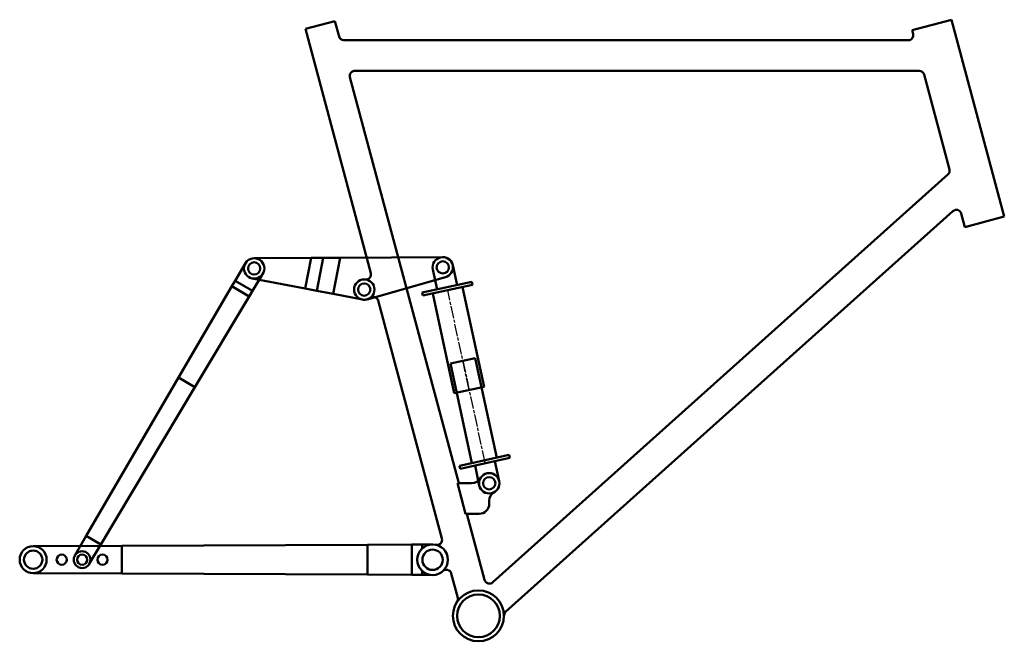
# Model space of a CAD drawing. Header units: millimetres. Extents: x 2611 to 3577, y 1658 to 2268.
import ezdxf

# ---------------------------------------------------------------- set-up
doc = ezdxf.new("R2010")
doc.units = ezdxf.units.MM
doc.linetypes.add('AM_ISO08W050', pattern=[18, 12, -1.5, 3, -1.5])
doc.layers.add('AM_0', color=7, linetype='Continuous', lineweight=50)
doc.layers.add('AM_7', color=142, linetype='AM_ISO08W050', lineweight=25)

# ---------------------------------------------------------------- blocks, each defined once
blk = doc.blocks.new('Rama')
at = {"layer": 'AM_0'}
for p, q in [((-169.78, 575.67), (-140.8, 583.44)), ((-140.8, 583.44), (-136.74, 568.26)), ((464.03, 584.73), (425.39, 574.38)), ((464.03, 584.73), (515.79, 391.55)), ((-169.78, 575.67), (-105.62, 336.21)), ((425.39, 574.38), (426.34, 570.85)), ((421.51, 564.56), (-131.91, 564.56)), ((432.22, 534.56), (-121.19, 534.56)), ((-126.02, 528.26), (-19.3, 130)), ((437.05, 530.85), (461.96, 437.89)), ((460.47, 432.87), (14.23, 32.9)), ((465.4, 397), (26.66, 3.75)), ((473.57, 394.58), (477.15, 381.19)), ((477.15, 381.19), (515.79, 391.55)), ((-98.37, 309.15), (-35.85, 75.82)), ((-6.73, 130), (-20.6, 130)), ((-12.56, 100), (-20.6, 130)), ((10.59, 110), (10.59, 112.68)), ((-12.56, 100), (0.59, 100)), ((-11.27, 100), (6.06, 35.33)), ((-26.66, 41.55), (-20.28, 17.72))]:
    blk.add_line(p, q, dxfattribs=at)
for centre, radius in [((-112, 320), 10), ((-112, 320), 6), ((10.59, 130), 10), ((10.59, 130), 6), ((-45, 55), 15), ((-45, 55), 10), ((0, 0), 25), ((0, 0), 21)]:
    blk.add_circle(centre, radius, dxfattribs=at)
for centre, radius, start, end in [((421.51, 569.56), 5, 270, 15), ((-131.91, 569.56), 5, 195, 270), ((-121.19, 529.56), 5, 90, 195), ((432.22, 529.56), 5, 15, 90), ((457.13, 436.6), 5, 311.87051, 15), ((468.74, 393.28), 5, 15, 131.87051), ((-110.45, 334.92), 5, 264.05695, 15), ((-103.2, 307.86), 5, 15, 125.94305), ((-6.73, 140), 10, 270, 330), ((20.59, 112.68), 10, 120, 180), ((0.59, 110), 10, 270, 0), ((-40.67, 74.53), 5, 257.51084, 15), ((-31.49, 40.25), 5, 15, 132.48916), ((10.89, 36.62), 5, 195, 311.87051), ((-25.11, 16.42), 5, 326.81031, 15), ((30, 0.03), 5, 131.87051, 180.06019)]:
    blk.add_arc(centre, radius, start, end, dxfattribs=at)
blk = doc.blocks.new('Dźwignia')
at = {"layer": 'AM_0'}
for p, q in [((-48.55, 36.33), (-104.28, 41.86)), ((-48.55, 36.33), (-57.45, 6.96)), ((-36.85, 35.17), (-48.55, 36.33)), ((-36.85, 35.17), (-46.41, 3.62)), ((-36.85, 35.17), (-20.27, 33.53)), ((-30.77, -1.12), (-20.27, 33.53)), ((79.81, 23.6), (-20.27, 33.53)), ((-108.17, 22.34), (-57.45, 6.96)), ((-57.45, 6.96), (-46.41, 3.62)), ((-30.77, -1.12), (-46.41, 3.62)), ((1.71, -9.85), (80.53, 3.8)), ((-30.77, -1.12), (-2.9, -9.57))]:
    blk.add_line(p, q, dxfattribs=at)
for centre, radius in [((-105.27, 31.91), 10), ((-105.27, 31.91), 6), ((78.83, 13.65), 6), ((0, 0), 6)]:
    blk.add_circle(centre, radius, dxfattribs=at)
for centre, start, end in [((78.83, 13.65), 279.82608, 84.33723), ((0, 0), 253.13813, 279.82608)]:
    blk.add_arc(centre, 10, start, end, dxfattribs=at)
blk = doc.blocks.new('Ramię')
at = {"layer": 'AM_0'}
for p, q in [((-26.14, 9.86), (-129.83, 9.32)), ((-19.79, 9.9), (-26.14, 9.86)), ((-26.14, 9.86), (-26.14, -9.76)), ((-19.79, 9.9), (-0.05, 10)), ((-19.79, -9.79), (-19.79, 9.9)), ((-331.83, 8.26), (-309.65, 8.38)), ((-309.65, 8.38), (-129.83, 9.32)), ((-309.65, -8.27), (-309.65, 8.38)), ((-129.83, -9.22), (-129.83, 9.32)), ((-309.65, -8.27), (-331.83, -8.16)), ((-129.83, -9.22), (-309.65, -8.27)), ((-26.14, -9.76), (-129.83, -9.22)), ((-26.14, -9.76), (-19.79, -9.79)), ((-1.5, -9.89), (-19.79, -9.79))]:
    blk.add_line(p, q, dxfattribs=at)
for centre, radius in [((0, 0), 10), ((-331.79, 0.05), 8.21), ((-331.79, 0.05), 5), ((0, 0), 6)]:
    blk.add_circle(centre, radius, dxfattribs=at)
blk = doc.blocks.new('Wahacz')
at = {"layer": 'AM_0'}
for p, q in [((-391.83, 13.29), (-304.86, 13.67)), ((-304.86, 13.67), (-63.75, 14.72)), ((-304.86, -13.54), (-304.86, 13.67)), ((-20.35, 14.91), (-63.75, 14.72)), ((-63.75, -14.59), (-63.75, 14.72)), ((-10.25, 14.96), (-20.35, 14.91)), ((-20.35, 14.91), (-20.35, -14.78)), ((-10.25, 14.96), (-0.07, 15)), ((-10.25, 10.95), (-10.25, 14.96)), ((-304.86, -13.54), (-391.83, -13.16)), ((-63.75, -14.59), (-304.86, -13.54)), ((-20.35, -14.78), (-63.75, -14.59)), ((-20.35, -14.78), (-10.25, -14.82)), ((-10.25, -14.82), (-10.25, -10.95)), ((-2.04, -14.86), (-10.25, -14.82))]:
    blk.add_line(p, q, dxfattribs=at)
for centre, radius in [((-391.78, 0.07), 13.22), ((0, 0), 15), ((0, 0), 10), ((-391.78, 0.07), 9), ((-363.78, 0.07), 5), ((-343.78, 0.07), 5), ((-323.78, 0.07), 5)]:
    blk.add_circle(centre, radius, dxfattribs=at)
blk = doc.blocks.new('Amortyzator_TŁOK')
at = {"layer": 'AM_0'}
for p, q in [((-10, -20), (-10, 0)), ((10, -20), (10, 0)), ((25, -20), (-25, -20)), ((-25, -23), (-25, -20)), ((-25, -23), (25, -23)), ((-12.5, -23), (-12.5, -123)), ((12.5, -23), (12.5, -123)), ((25, -23), (25, -20)), ((-12.5, -123), (12.5, -123))]:
    blk.add_line(p, q, dxfattribs=at)
blk.add_circle((0, 0), 6, dxfattribs=at)
blk.add_arc((0, 0), 10, 0, 180, dxfattribs=at)
at = {"layer": 'AM_7'}
blk.add_line((0, -123), (0, -20), dxfattribs=at)
blk = doc.blocks.new('Amortyzator_CYLINDER')
at = {"layer": 'AM_0'}
for p, q in [((-10, -20), (-10, 0)), ((10, -20), (10, 0)), ((25, -20), (-25, -20)), ((-25, -23), (-25, -20)), ((-25, -23), (25, -23)), ((-15, -23), (-15, -123)), ((15, -23), (15, -123)), ((25, -23), (25, -20)), ((-15, -123), (15, -123))]:
    blk.add_line(p, q, dxfattribs=at)
blk.add_circle((0, 0), 6, dxfattribs=at)
blk.add_arc((0, 0), 10, 0, 180, dxfattribs=at)
at = {"layer": 'AM_7'}
blk.add_line((0, -123), (0, -23), dxfattribs=at)

msp = doc.modelspace()

# ---------------------------------------------------------------- block references
at = {"layer": 'AM_0'}
for name, p in [('Rama', (3060.83, 1683.44)), ('Wahacz', (3015.83, 1738.44))]:
    msp.add_blockref(name, p, dxfattribs=at)
for name, p, rotation in [('Dźwignia', (2948.83, 2003.44), 5.995040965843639), ('Ramię', (2840.8, 2024.18), 59.43858816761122), ('Amortyzator_CYLINDER', (3025.8, 2025.25), 12.15487134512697), ('Amortyzator_TŁOK', (3071.42, 1813.44), 192.1548713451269)]:
    msp.add_blockref(name, p, dxfattribs=dict(at, rotation=rotation))

doc.saveas('drawing.dxf')
